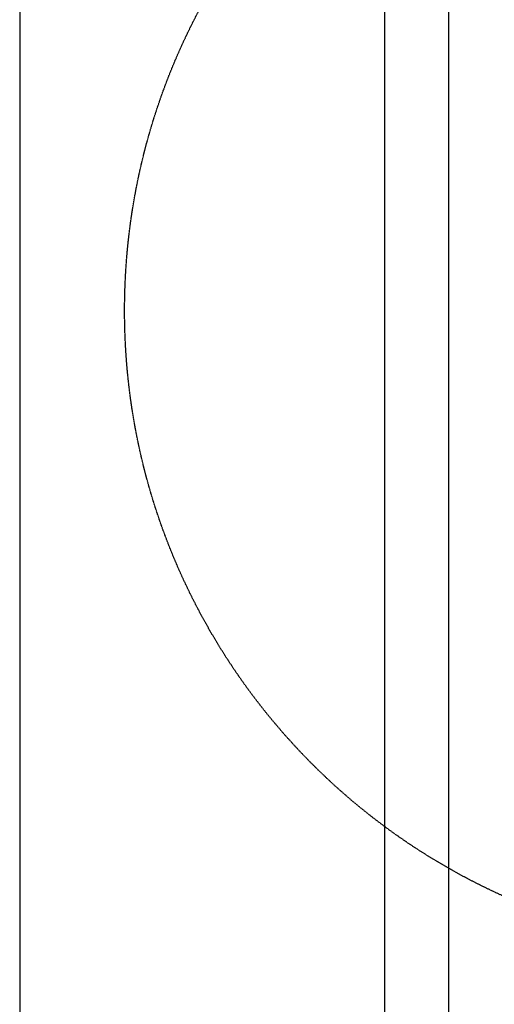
# Model space of a CAD drawing. Header units: inches. Extents: x -4968858 to -265257, y -220693 to 1871410.
# Tile 143 of 256: x -1893433 to -1893166, y 1194774 to 1195329. Entities that reach past the tile are written whole.
import ezdxf

# ---------------------------------------------------------------- set-up
doc = ezdxf.new("R2010")
doc.units = ezdxf.units.IN
doc.header["$MEASUREMENT"] = 0
for name, pattern in [('CENTER', [2, 1.25, -0.25, 0.25, -0.25]), ('CONTINOUS', [0]), ('HIDDEN', [0.375, 0.25, -0.125])]:
    doc.linetypes.add(name, pattern=pattern)
doc.layers.add('GRID', color=8, linetype='Continuous')
doc.layers.add('IPB', color=6, linetype='Continuous')

# ---------------------------------------------------------------- blocks, each defined once
blk = doc.blocks.new('UTCOMBINE')
at = {"color": 6, "linetype": 'CENTER'}
blk.add_line((-708873.81, 45382.89, 0), (-708873.81, 46911.52, 0), dxfattribs=at)
at = {"color": 6}
for p, q in [((-708873.81, 45220.29, 0), (-708873.81, 46829.58, 0)), ((-708837.81, 45726.59, 0), (-708837.81, 46828.94, 0)), ((-708632.19, 45383.96, 0), (-708632.19, 46783.94, 0)), ((-708837.81, 45299.19, 0), (-708837.81, 45726.59, 0))]:
    blk.add_line(p, q, dxfattribs=at)
at = {"layer": 'IPB', "linetype": 'HIDDEN'}
blk.add_circle((-709052.63, 45795.12, 0), 361.31, dxfattribs=at)
blk = doc.blocks.new('TFMR YARD')
at = {"layer": 'GRID', "color": 1, "rotation": 180}
blk.add_blockref('UTCOMBINE', (-795623.35, 296115.83, 0), dxfattribs=at)

msp = doc.modelspace()

# ---------------------------------------------------------------- block references
at = {"color": 1, "linetype": 'CONTINOUS', "lineweight": 15}
msp.add_blockref('TFMR YARD', (-1806442.03, 944843.99), dxfattribs=at)

doc.saveas('drawing.dxf')
